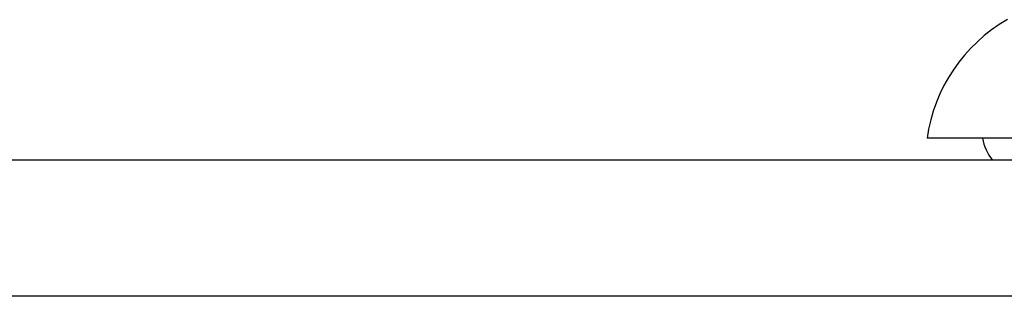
# Model space of a CAD drawing. Header units: inches. Extents: x 19 to 626, y 56 to 294.
# Tile 146 of 256: x 50.343 to 51.057, y 293.754 to 293.955. Entities that reach past the tile are written whole.
import ezdxf

# ---------------------------------------------------------------- set-up
doc = ezdxf.new("R2010")
doc.units = ezdxf.units.IN
doc.header["$MEASUREMENT"] = 0
doc.layers.add('Visible Edges(ANSI)', color=7, linetype='Continuous', lineweight=25)
doc.layers.add('Visible Tangent Edges(ANSI)', color=7, linetype='Continuous', lineweight=25)

msp = doc.modelspace()

# ---------------------------------------------------------------- linework, layer by layer
at = {"layer": 'Visible Edges(ANSI)'}
for p, q in [((51.07396, 293.86898), (51.0012, 293.86898)), ((18.80894, 293.85323), (84.41394, 293.85323))]:
    msp.add_line(p, q, dxfattribs=at)
for centre, radius, start, end in [((51.11818, 293.85266), 0.11811, 119.81689, 172.0587), ((51.07994, 293.87685), 0.03937, 191.53696, 216.8699)]:
    msp.add_arc(centre, radius, start, end, dxfattribs=at)
at = {"layer": 'Visible Tangent Edges(ANSI)'}
msp.add_line((84.41394, 293.75423), (18.80894, 293.75423), dxfattribs=at)

doc.saveas('drawing.dxf')
